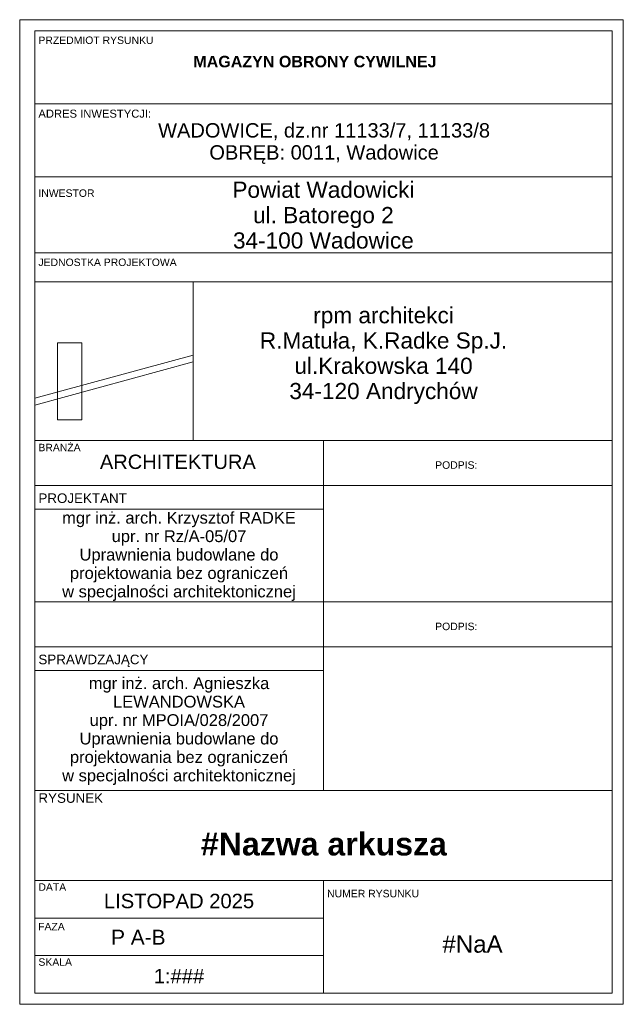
# Model space of a CAD drawing. Header units: millimetres. Extents: x 11 to 58287, y -2 to 19922.
# Tile 1 of 86: x 11 to 116, y -2 to 169. Entities that reach past the tile are written whole.
import ezdxf

# ---------------------------------------------------------------- set-up
doc = ezdxf.new("R2010")
doc.units = ezdxf.units.MM
doc.header["$MEASUREMENT"] = 0
doc.header["$XCLIPFRAME"] = 0
doc.layers.add('0_Nr_pióra__1', color=7, linetype='Continuous', lineweight=13)
doc.layers.add('0_Nr_pióra__118', color=7, linetype='Continuous', lineweight=13, true_color=0x573938)
doc.styles.add('STYL_AUTOMATYCZNY_1', font='arial.ttf')
doc.styles.add('STYL_AUTOMATYCZNY_2', font='arial.ttf')
picture_1 = doc.add_image_def('image1.jpg', size_in_pixel=(332, 331))

msp = doc.modelspace()

# ---------------------------------------------------------------- linework, layer by layer
at = {"layer": '0_Nr_pióra__1', "color": 7, "linetype": 'Continuous', "lineweight": 13}
for p, q in [((10.53, 169.02), (10.53, -2.49)), ((10.53, 169.02), (115.71, 169.02)), ((115.71, 169.02), (115.71, -2.49)), ((13.14, 167.06), (13.14, -0.53)), ((13.14, 167.06), (113.75, 167.06)), ((113.75, 167.06), (113.75, -0.53)), ((13.14, 154.34), (113.75, 154.34)), ((13.14, 141.62), (113.75, 141.62)), ((13.14, 141.62), (113.75, 141.62)), ((13.14, 128.38), (113.75, 128.38)), ((13.14, 123.33), (113.75, 123.33)), ((13.14, 95.71), (113.75, 95.71)), ((13.14, 95.71), (113.75, 95.71)), ((63.45, 95.71), (63.45, 87.87)), ((13.14, 87.87), (113.75, 87.87)), ((63.45, 87.87), (63.45, 34.75)), ((13.14, 83.76), (63.45, 83.76)), ((13.14, 67.6), (113.75, 67.6)), ((13.14, 59.76), (113.75, 59.76)), ((13.14, 55.66), (63.45, 55.66)), ((13.14, 34.75), (113.75, 34.75)), ((13.14, 34.75), (113.75, 34.75)), ((13.14, 34.75), (113.75, 34.75)), ((13.14, 19.07), (113.75, 19.07)), ((63.45, 19.07), (63.45, -0.53)), ((13.14, 12.53), (63.45, 12.53)), ((13.14, 6), (63.45, 6)), ((13.14, -0.53), (113.75, -0.53)), ((10.53, -2.49), (115.71, -2.49))]:
    msp.add_line(p, q, dxfattribs=at)
at = {"layer": '0_Nr_pióra__118', "color": 39, "linetype": 'Continuous', "lineweight": 13, "true_color": 0x573938}
for p, q in [((13.14, 103.09), (40.76, 110.6)), ((13.14, 101.89), (40.76, 109.4))]:
    msp.add_line(p, q, dxfattribs=at)
for points in [[(13.14, 123.33), (40.76, 123.33), (40.76, 95.71), (13.14, 95.71)], [(17.13, 112.71), (21.38, 112.71), (21.38, 99.33), (17.13, 99.33)]]:
    msp.add_lwpolyline(points, close=True, dxfattribs=at)

# ---------------------------------------------------------------- texts
at = {"layer": '0_Nr_pióra__1', "color": 7, "linetype": 'Continuous', "lineweight": 13}
for s, insert, char_height, attachment_point, style in [('\\A1;{\\pql;\\fArial|b0|i0|c238|p0;\\W1.000000;PRZEDMIOT RYSUNKU}', (13.79, 164.77), 1.2989, 7, 'STYL_AUTOMATYCZNY_1'), ('\\A1;{\\pqc;\\fArial|b1|i0|c238|p0;\\W1.000000;MAGAZYN OBRONY CYWILNEJ}', (61.98, 162.72), 2, 2, 'STYL_AUTOMATYCZNY_2'), ('\\A1;{\\pql;\\fArial|b0|i0|c238|p0;\\W1.000000;ADRES INWESTYCJI: }', (13.79, 152.64), 1.3988, 4, 'STYL_AUTOMATYCZNY_1'), ('\\A1;{\\pql;\\fArial|b0|i0|c238|p0;\\W1.000000;INWESTOR}', (13.79, 138.14), 1.2989, 7, 'STYL_AUTOMATYCZNY_1'), ('\\A1;{\\pql;\\fArial|b0|i0|c238|p0;\\W1.000000;JEDNOSTKA PROJEKTOWA}', (13.79, 126.09), 1.2989, 7, 'STYL_AUTOMATYCZNY_1'), ('\\A1;{\\pql;\\fArial|b0|i0|c238|p0;\\W1.000000;BRANŻA}', (13.79, 93.84), 1.2989, 7, 'STYL_AUTOMATYCZNY_1'), ('\\A1;{\\pqc;\\fArial|b0|i0|c238|p0;\\W1.000000;ARCHITEKTURA}', (38.09, 90.72), 2.5, 8, 'STYL_AUTOMATYCZNY_1'), ('\\A1;{\\pql;\\fArial|b0|i0|c238|p0;\\W1.000000;PODPIS:}', (82.93, 90.77), 1.2989, 7, 'STYL_AUTOMATYCZNY_1'), ('\\A1;{\\pql;\\fArial|b0|i0|c238|p0;\\W1.000000;PROJEKTANT}', (13.79, 84.81), 1.6687, 7, 'STYL_AUTOMATYCZNY_1'), ('\\A1;{\\pql;\\fArial|b0|i0|c238|p0;\\W1.000000;PODPIS:}', (82.93, 62.66), 1.2989, 7, 'STYL_AUTOMATYCZNY_1'), ('\\A1;{\\pql;\\fArial|b0|i0|c238|p0;\\W1.000000;SPRAWDZAJĄCY}', (13.79, 56.25), 1.6687, 7, 'STYL_AUTOMATYCZNY_1'), ('\\A1;{\\pql;\\fArial|b0|i0|c238|p0;\\W1.000000;RYSUNEK}', (13.79, 32.58), 1.6687, 7, 'STYL_AUTOMATYCZNY_1'), ('\\A1;{\\pqc;\\fArial|b1|i0|c238|p0;\\W1.000000;#Nazwa arkusza}', (63.54, 25.4), 4, 5, 'STYL_AUTOMATYCZNY_2'), ('\\A1;{\\pql;\\fArial|b0|i0|c238|p0;\\W1.000000;DATA}', (13.79, 17.28), 1.2989, 7, 'STYL_AUTOMATYCZNY_1'), ('\\A1;{\\pql;\\fArial|b0|i0|c238|p0;\\W1.000000;NUMER RYSUNKU}', (64.1, 16.13), 1.2989, 7, 'STYL_AUTOMATYCZNY_1'), ('\\A1;{\\pqc;\\fArial|b0|i0|c238|p0;\\W1.000000;LISTOPAD 2025}', (38.29, 14.21), 2.5159, 8, 'STYL_AUTOMATYCZNY_1'), ('\\A1;{\\pql;\\fArial|b0|i0|c238|p0;\\W1.000000;FAZA}', (13.74, 10.39), 1.2989, 7, 'STYL_AUTOMATYCZNY_1'), ('\\A1;{\\pql;\\fArial|b0|i0|c238|p0;\\W1.000000;P A-B}', (26.46, 7.9), 2.5977, 7, 'STYL_AUTOMATYCZNY_1'), ('\\A1;{\\pqc;\\fArial|b0|i0|c238|p0;\\W1.000000;#NaA}', (89.44, 7.98), 3, 5, 'STYL_AUTOMATYCZNY_1'), ('\\A1;{\\pql;\\fArial|b0|i0|c238|p0;\\W1.000000;SKALA}', (13.79, 4.2), 1.2989, 7, 'STYL_AUTOMATYCZNY_1'), ('\\A1;{\\pqc;\\fArial|b0|i0|c238|p0;\\W1.000000;1:###\\fArial|b0|i0|c238|p0;\\W1.000000;  }', (38.29, 1.15), 2.5159, 8, 'STYL_AUTOMATYCZNY_1')]:
    msp.add_mtext(s, dxfattribs=dict(at, insert=insert, char_height=char_height, attachment_point=attachment_point, style=style))
at = {"layer": '0_Nr_pióra__1', "color": 7, "linetype": 'Continuous', "lineweight": 13, "style": 'STYL_AUTOMATYCZNY_1'}
for s, insert, char_height, attachment_point, line_spacing_factor in [('\\A1;{\\pqc;\\fArial|b0|i0|c238|p0;\\W1.000000;WADOWICE, dz.nr 11133/7, 11133/8\\P\\pqc;\\fArial|b0|i0|c238|p0;\\W1.000000;OBRĘB: 0011, Wadowice}', (63.57, 150.99), 2.5, 2, 0.92127), ('\\A1;{\\pqc;\\fArial|b0|i0|c238|p0;\\W1.000000;Powiat Wadowicki\\P\\pqc;\\fArial|b0|i0|c238|p0;\\W1.000000;ul. Batorego 2\\P\\pqc;\\fArial|b0|i0|c238|p0;\\W1.000000;34-100 Wadowice}', (63.45, 134.96), 2.8179, 5, 0.940715), ('\\A1;{\\pqc;\\fArial|b0|i0|c238|p0;\\W1.000000;rpm architekci\\P\\pqc;\\fArial|b0|i0|c238|p0;\\W1.000000;R.Matuła, K.Radke Sp.J.\\P\\pqc;\\fArial|b0|i0|c238|p0;\\W1.000000;ul.Krakowska 140\\P\\pqc;\\fArial|b0|i0|c238|p0;\\W1.000000;34-120 Andrychów}', (73.93, 110.51), 2.8179, 5, 0.937162), ('\\A1;{\\pqc;\\fArial|b0|i0|c238|p0;\\W1.000000;mgr inż. arch. Krzysztof RADKE\\P\\pqc;\\fArial|b0|i0|c238|p0;\\W1.000000;upr. nr Rz/A-05/07\\P\\pqc;\\fArial|b0|i0|c238|p0;\\W1.000000;Uprawnienia budowlane do\\P\\pqc;\\fArial|b0|i0|c238|p0;\\W1.000000;projektowania bez ograniczeń\\P\\pqc;\\fArial|b0|i0|c238|p0;\\W1.000000;w specjalności architektonicznej}', (38.29, 83.29), 2.0571, 2, 0.936203)]:
    msp.add_mtext(s, dxfattribs=dict(at, insert=insert, char_height=char_height, attachment_point=attachment_point, line_spacing_factor=line_spacing_factor))
at = {"layer": '0_Nr_pióra__1', "color": 7, "linetype": 'Continuous', "lineweight": 13, "insert": (38.29, 54.47), "char_height": 2.0571, "width": 50.3066, "attachment_point": 2, "line_spacing_factor": 0.937414, "style": 'STYL_AUTOMATYCZNY_1'}
msp.add_mtext('\\A1;{\\pqc;\\fArial|b0|i0|c238|p0;\\W1.000000;mgr inż. arch. Agnieszka LEWANDOWSKA\\P\\pqc;\\fArial|b0|i0|c238|p0;\\W1.000000;upr. nr MPOIA/028/2007\\P\\pqc;\\fArial|b0|i0|c238|p0;\\W1.000000;Uprawnienia budowlane do\\P\\pqc;\\fArial|b0|i0|c238|p0;\\W1.000000;projektowania bez ograniczeń\\P\\pqc;\\fArial|b0|i0|c238|p0;\\W1.000000;w specjalności architektonicznej}', dxfattribs=at)

# ---------------------------------------------------------------- pictures from other files: only their frames are drawn
at = {"linetype": 'Continuous', "lineweight": 0}
image = msp.add_image(picture_1, insert=(13.14, 95.71), size_in_units=(27.62, 27.62), dxfattribs=at)
image.set_boundary_path([(-0.5, -0.5), (331.5, 330.5)])

doc.saveas('drawing.dxf')
